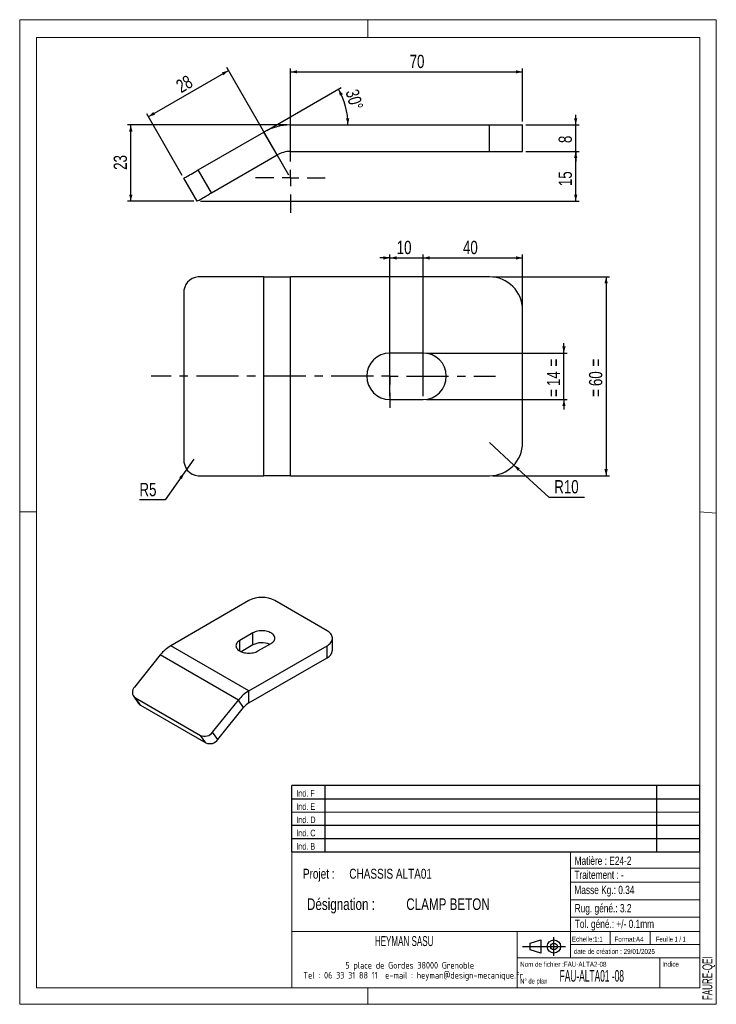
# Model space of a CAD drawing. Header units: millimetres. Extents: x 0 to 210, y 0 to 297.
import ezdxf

# ---------------------------------------------------------------- set-up
doc = ezdxf.new("R2010")
doc.units = ezdxf.units.MM
doc.linetypes.add('CENTERX2', pattern=[20.32, 12.7, -2.54, 2.54, -2.54])
for name, color, linetype in [('COTES', 1, 'Continuous'), ('NOTES', 6, 'Continuous'), ('TRAIT-MIXTES', 3, 'CENTERX2')]:
    doc.layers.add(name, color=color, linetype=linetype)
doc.layers.add('TRAIT-FORT', color=4, linetype='Continuous', lineweight=25)
doc.styles.add('SLDTEXTSTYLE0', font='TXT', dxfattribs={"width": 0.75})
doc.styles.add('SLDTEXTSTYLE1', font='TXT', dxfattribs={"width": 0.605})
doc.styles.add('SLDTEXTSTYLE2', font='TXT', dxfattribs={"width": 0.692308})
doc.styles.add('SLDTEXTSTYLE3', font='TXT', dxfattribs={"width": 0.7})
doc.styles.add('SLDTEXTSTYLE4', font='TXT', dxfattribs={"width": 0.54034})
doc.styles.add('SLDTEXTSTYLE5', font='ISOCP3', dxfattribs={"width": 0.96})
doc.dimstyles.new('SLDDIMSTYLE0', dxfattribs={"dimtxt": 4, "dimasz": 2, "dimexe": 0, "dimexo": 0.0625, "dimgap": 1, "dimtad": 1, "dimdec": 1, "dimrnd": 1e-09, "dimzin": 12, "dimdsep": 46, "dimtxsty": 'SLDTEXTSTYLE0', "dimsah": 1, "dimcen": 0.09, "dimadec": 0, "dimazin": 3, "dimtfac": 1, "dimtdec": 1, "dimtmove": 0, "dimatfit": 0, "dimfxl": 1, "dimfrac": 2, "dimtolj": 1, "dimtzin": 12, "dimarcsym": 0})
doc.dimstyles.new('SLDDIMSTYLE1', dxfattribs={"dimtxt": 4, "dimasz": 2, "dimexe": 0, "dimexo": 0.0625, "dimgap": 1, "dimtad": 1, "dimdec": 1, "dimrnd": 1e-09, "dimzin": 12, "dimdsep": 46, "dimtxsty": 'SLDTEXTSTYLE0', "dimsah": 1, "dimcen": 0.09, "dimadec": 0, "dimazin": 3, "dimtfac": 1, "dimtdec": 1, "dimtofl": 0, "dimtmove": 0, "dimatfit": 3, "dimfxl": 1, "dimfrac": 2, "dimtolj": 1, "dimtzin": 12, "dimarcsym": 0})
doc.dimstyles.new('SLDDIMSTYLE2', dxfattribs={"dimtxt": 4, "dimasz": 2, "dimexe": 0, "dimexo": 0.0625, "dimgap": 1, "dimtad": 1, "dimdec": 4, "dimzin": 12, "dimdsep": 46, "dimtxsty": 'SLDTEXTSTYLE0', "dimsah": 1, "dimcen": 0.09, "dimazin": 3, "dimtfac": 1, "dimtofl": 0, "dimtmove": 0, "dimatfit": 3, "dimfxl": 1, "dimfrac": 2, "dimtolj": 1, "dimtzin": 12, "dimarcsym": 0})
doc.dimstyles.new('SLDDIMSTYLE3', dxfattribs={"dimtxt": 4, "dimasz": 2, "dimexe": 0, "dimexo": 0.0625, "dimgap": 1, "dimtad": 1, "dimdec": 0, "dimrnd": 1e-09, "dimzin": 12, "dimdsep": 46, "dimtxsty": 'SLDTEXTSTYLE0', "dimsah": 1, "dimcen": 0.09, "dimadec": 0, "dimazin": 3, "dimtfac": 1, "dimtdec": 0, "dimtofl": 0, "dimtmove": 0, "dimatfit": 3, "dimfxl": 1, "dimfrac": 2, "dimtolj": 1, "dimtzin": 12, "dimarcsym": 0})
doc.dimstyles.new('SLDDIMSTYLE4', dxfattribs={"dimtxt": 4, "dimasz": 2, "dimexe": 0, "dimexo": 0.0625, "dimgap": 1, "dimtad": 0, "dimtih": 1, "dimtoh": 1, "dimdec": 1, "dimrnd": 1e-09, "dimzin": 12, "dimdsep": 46, "dimtxsty": 'SLDTEXTSTYLE0', "dimsah": 1, "dimcen": 0, "dimadec": 0, "dimazin": 3, "dimtfac": 1, "dimtdec": 1, "dimtofl": 0, "dimtmove": 0, "dimatfit": 3, "dimfxl": 1, "dimfrac": 2, "dimtolj": 1, "dimtzin": 12, "dimarcsym": 0})

# ---------------------------------------------------------------- blocks, each defined once
blk = doc.blocks.new('TAB MODIFS')
for p, q in [((123, 20), (0, 20)), ((0, 0), (0, 20)), ((10, 20), (10, 0)), ((110, 20), (110, 0)), ((123, 0), (123, 20)), ((0, 16), (123, 16)), ((0, 8), (123, 8)), ((0, 4), (123, 4)), ((0, 0), (123, 0))]:
    blk.add_line(p, q)
at = {"color": 7, "linetype": 'Continuous', "lineweight": 18}
blk.add_line((0, 12), (123, 12), dxfattribs=at)
at = {"color": 7}
for tag in ['AUTOATTR0', 'AUTOATTR1', 'AUTOATTR2', 'AUTOATTR3', 'AUTOATTR4', 'AUTOATTR5', 'AUTOATTR6', 'AUTOATTR7', 'AUTOATTR8', 'AUTOATTR9']:
    blk.add_attdef(tag, (0, 0), '', height=1, dxfattribs=at)
at = {"layer": 'NOTES', "color": 211, "char_height": 2, "attachment_point": 1, "style": 'SLDTEXTSTYLE0'}
for s, insert in [('Ind. F', (1.36, 18.66)), ('Ind. E', (1.36, 14.66)), ('Ind. D', (1.36, 10.66)), ('Ind. C', (1.36, 6.66)), ('Ind. B', (1.36, 2.66))]:
    blk.add_mtext(s, dxfattribs=dict(at, insert=insert))
blk = doc.blocks.new('Bloc2')
for p, q in [((2.32, 3.8), (5.55, 4.8)), ((2.32, 1.8), (2.32, 3.8)), ((5.55, 4.8), (5.55, 0.8)), ((9.48, 0), (9.48, 5.6)), ((0, 2.8), (12.98, 2.8)), ((5.55, 0.8), (2.32, 1.8))]:
    blk.add_line(p, q)
for radius in [2, 1]:
    blk.add_circle((9.48, 2.8), radius)
blk = doc.blocks.new('SW_NOTE_0')
at = {"layer": 'NOTES', "color": 0, "char_height": 3.5, "attachment_point": 1, "style": 'SLDTEXTSTYLE0'}
for s, insert in [('Désignation :', (0, 4.51)), ('CLAMP BETON', (29.93, 4.51))]:
    blk.add_mtext(s, dxfattribs=dict(at, insert=insert))
blk = doc.blocks.new('SW_NOTE_1')
at = {"layer": 'NOTES', "color": 0, "char_height": 3, "attachment_point": 1, "style": 'SLDTEXTSTYLE0'}
for s, insert in [('Projet :', (0, 3.87)), ('CHASSIS ALTA01', (13.98, 3.87))]:
    blk.add_mtext(s, dxfattribs=dict(at, insert=insert))
blk = doc.blocks.new('SW_NOTE_2')
at = {"layer": 'NOTES', "color": 0, "char_height": 2, "attachment_point": 2, "style": 'SLDTEXTSTYLE5'}
for s, insert in [('5 place de Gordes 38000 Grenoble', (20.94, 2.58)), ('Tel : 06 33 31 88 11  e-mail : heyman@design-mecanique.fr', (22, -0.42))]:
    blk.add_mtext(s, dxfattribs=dict(at, insert=insert))
blk = doc.blocks.new('_D')
at = {"layer": 'COTES', "color": 1, "transparency": 16777216}
for p, q in [((167.6, 265.26), (167.6, 268.26)), ((152.6, 265.26), (168.6, 265.26)), ((167.6, 257.26), (167.6, 265.26)), ((152.6, 257.26), (168.6, 257.26)), ((167.6, 257.26), (167.6, 254.26))]:
    blk.add_line(p, q, dxfattribs=at)
for points in [[(167.6, 265.26), (168.1, 267.26), (167.1, 267.26)], [(167.6, 257.26), (167.1, 255.26), (168.1, 255.26)]]:
    blk.add_solid(points, dxfattribs=at)
at = {"layer": 'COTES', "color": 1, "transparency": 16777216, "insert": (162.44, 259.78), "char_height": 4, "attachment_point": 1, "rotation": 90, "style": 'SLDTEXTSTYLE0'}
blk.add_mtext('8', dxfattribs=at)
blk = doc.blocks.new('_D_1')
at = {"layer": 'COTES', "color": 1, "transparency": 16777216}
for p, q in [((80.6, 265.26), (32.47, 265.26)), ((33.47, 242.26), (33.47, 265.26)), ((52.47, 242.26), (32.47, 242.26))]:
    blk.add_line(p, q, dxfattribs=at)
for points in [[(33.47, 265.26), (32.97, 263.26), (33.97, 263.26)], [(33.47, 242.26), (33.97, 244.26), (32.97, 244.26)]]:
    blk.add_solid(points, dxfattribs=at)
at = {"layer": 'COTES', "color": 1, "transparency": 16777216, "insert": (28.31, 251.7), "char_height": 4, "attachment_point": 1, "rotation": 90, "style": 'SLDTEXTSTYLE0'}
blk.add_mtext('23', dxfattribs=at)
blk = doc.blocks.new('_D_2')
at = {"layer": 'COTES', "color": 1, "transparency": 16777216}
blk.add_line((74.46, 263.62), (96.91, 276.58), dxfattribs=at)
blk.add_arc((77.31, 265.26), 21.64, 360, 30, dxfattribs=at)
for points in [[(96.05, 276.08), (96.52, 274.07), (97.41, 274.53)], [(98.95, 265.26), (99.35, 267.28), (98.35, 267.24)]]:
    blk.add_solid(points, dxfattribs=at)
at = {"layer": 'COTES', "color": 1, "transparency": 16777216, "insert": (102.02, 276.37), "char_height": 4, "attachment_point": 1, "rotation": 285.6699, "style": 'SLDTEXTSTYLE0'}
blk.add_mtext('30°', dxfattribs=at)
blk = doc.blocks.new('_D_3')
at = {"layer": 'COTES', "color": 1, "transparency": 16777216}
for p, q in [((152.6, 257.26), (168.6, 257.26)), ((167.6, 242.26), (167.6, 257.26)), ((54.47, 242.26), (168.6, 242.26))]:
    blk.add_line(p, q, dxfattribs=at)
for points in [[(167.6, 257.26), (167.1, 255.26), (168.1, 255.26)], [(167.6, 242.26), (168.1, 244.26), (167.1, 244.26)]]:
    blk.add_solid(points, dxfattribs=at)
at = {"layer": 'COTES', "color": 1, "transparency": 16777216, "insert": (162.44, 246.8), "char_height": 4, "attachment_point": 1, "rotation": 90, "style": 'SLDTEXTSTYLE0'}
blk.add_mtext('15', dxfattribs=at)
blk = doc.blocks.new('_D_4')
at = {"layer": 'COTES', "color": 1, "transparency": 16777216}
for p, q in [((81.1, 250.13), (62.39, 282.53)), ((38.76, 267.73), (62.89, 281.66)), ((48.97, 250.05), (38.26, 268.6))]:
    blk.add_line(p, q, dxfattribs=at)
for points in [[(62.89, 281.66), (60.91, 281.09), (61.41, 280.23)], [(38.76, 267.73), (40.75, 268.3), (40.25, 269.17)]]:
    blk.add_solid(points, dxfattribs=at)
at = {"layer": 'COTES', "color": 1, "transparency": 16777216, "insert": (46.67, 278.25), "char_height": 4, "attachment_point": 1, "rotation": 30, "style": 'SLDTEXTSTYLE0'}
blk.add_mtext('28', dxfattribs=at)
blk = doc.blocks.new('_D_5')
at = {"layer": 'COTES', "color": 1, "transparency": 16777216}
for p, q in [((81.6, 260.76), (81.6, 282.26)), ((151.6, 266.26), (151.6, 282.26)), ((81.6, 281.26), (151.6, 281.26))]:
    blk.add_line(p, q, dxfattribs=at)
for points in [[(81.6, 281.26), (83.6, 280.76), (83.6, 281.76)], [(151.6, 281.26), (149.6, 281.76), (149.6, 280.76)]]:
    blk.add_solid(points, dxfattribs=at)
at = {"layer": 'COTES', "color": 1, "transparency": 16777216, "insert": (117.53, 286.42), "char_height": 4, "attachment_point": 1, "style": 'SLDTEXTSTYLE0'}
blk.add_mtext('70', dxfattribs=at)
blk = doc.blocks.new('SW_CENTERMARKSYMBOL_0')
at = {"layer": 'TRAIT-MIXTES', "color": 0}
for p, q in [((0, 5), (0, 10.5)), ((-5, 0), (-10.5, 0)), ((0, 0), (-2.5, 0)), ((0, 0), (0, 2.5)), ((0, 0), (0, -2.5)), ((0, 0), (2.5, 0)), ((5, 0), (10.5, 0)), ((0, -5), (0, -10.5))]:
    blk.add_line(p, q, dxfattribs=at)
blk = doc.blocks.new('_D_6')
at = {"layer": 'COTES', "color": 1, "transparency": 16777216}
for p, q in [((164.05, 196.43), (164.05, 199.43)), ((122.6, 196.43), (165.05, 196.43)), ((164.05, 182.43), (164.05, 196.43)), ((122.6, 182.43), (165.05, 182.43)), ((164.05, 182.43), (164.05, 179.43))]:
    blk.add_line(p, q, dxfattribs=at)
for points in [[(164.05, 196.43), (164.55, 198.43), (163.55, 198.43)], [(164.05, 182.43), (163.55, 180.43), (164.55, 180.43)]]:
    blk.add_solid(points, dxfattribs=at)
at = {"layer": 'COTES', "color": 1, "transparency": 16777216, "char_height": 4, "attachment_point": 1, "rotation": 90, "style": 'SLDTEXTSTYLE0'}
for s, insert in [('=', (158.9, 192.39)), ('14', (158.9, 186.48)), ('=', (158.9, 183.24))]:
    blk.add_mtext(s, dxfattribs=dict(at, insert=insert))
blk = doc.blocks.new('_D_7')
at = {"layer": 'COTES', "color": 1, "transparency": 16777216}
for p, q in [((111.6, 183.43), (111.6, 226.14)), ((121.6, 183.43), (121.6, 226.14)), ((111.6, 225.14), (108.6, 225.14)), ((111.6, 225.14), (121.6, 225.14)), ((121.6, 225.14), (124.6, 225.14))]:
    blk.add_line(p, q, dxfattribs=at)
for points in [[(111.6, 225.14), (109.6, 225.64), (109.6, 224.64)], [(121.6, 225.14), (123.6, 224.64), (123.6, 225.64)]]:
    blk.add_solid(points, dxfattribs=at)
at = {"layer": 'COTES', "color": 1, "transparency": 16777216, "insert": (113.64, 230.3), "char_height": 4, "attachment_point": 1, "style": 'SLDTEXTSTYLE0'}
blk.add_mtext('10', dxfattribs=at)
blk = doc.blocks.new('_D_8')
at = {"layer": 'COTES', "color": 1, "transparency": 16777216}
for p, q in [((142.6, 219.43), (177.77, 219.43)), ((176.77, 219.43), (176.77, 159.43)), ((142.6, 159.43), (177.77, 159.43))]:
    blk.add_line(p, q, dxfattribs=at)
for points in [[(176.77, 219.43), (176.27, 217.43), (177.27, 217.43)], [(176.77, 159.43), (177.27, 161.43), (176.27, 161.43)]]:
    blk.add_solid(points, dxfattribs=at)
at = {"layer": 'COTES', "color": 1, "transparency": 16777216, "char_height": 4, "attachment_point": 1, "rotation": 90, "style": 'SLDTEXTSTYLE0'}
for s, insert in [('=', (171.61, 192.39)), ('60', (171.61, 186.48)), ('=', (171.61, 183.24))]:
    blk.add_mtext(s, dxfattribs=dict(at, insert=insert))
blk = doc.blocks.new('_D_9')
at = {"layer": 'COTES', "color": 1, "transparency": 16777216}
for p, q in [((141.6, 169.43), (148.96, 162.67)), ((148.96, 162.67), (159.54, 152.96)), ((159.54, 152.96), (170.28, 152.96))]:
    blk.add_line(p, q, dxfattribs=at)
blk.add_solid([(148.96, 162.67), (150.1, 160.95), (150.78, 161.69)], dxfattribs=at)
at = {"layer": 'COTES', "color": 1, "transparency": 16777216, "insert": (161.13, 158.12), "char_height": 4, "attachment_point": 1, "style": 'SLDTEXTSTYLE0'}
blk.add_mtext('R10', dxfattribs=at)
blk = doc.blocks.new('_D_10')
at = {"layer": 'COTES', "color": 1, "transparency": 16777216}
for p, q in [((52.46, 164.43), (49.6, 160.33)), ((49.6, 160.33), (43.87, 152.12)), ((43.87, 152.12), (36.08, 152.12))]:
    blk.add_line(p, q, dxfattribs=at)
blk.add_solid([(49.6, 160.33), (48.04, 158.98), (48.86, 158.41)], dxfattribs=at)
at = {"layer": 'COTES', "color": 1, "transparency": 16777216, "insert": (36.08, 157.27), "char_height": 4, "attachment_point": 1, "style": 'SLDTEXTSTYLE0'}
blk.add_mtext('R5', dxfattribs=at)
blk = doc.blocks.new('_D_11')
at = {"layer": 'COTES', "color": 1, "transparency": 16777216}
for p, q in [((111.6, 199.93), (111.6, 226.14)), ((151.6, 210.43), (151.6, 226.14)), ((111.6, 225.14), (151.6, 225.14))]:
    blk.add_line(p, q, dxfattribs=at)
for points in [[(111.6, 225.14), (113.6, 224.64), (113.6, 225.64)], [(151.6, 225.14), (149.6, 225.64), (149.6, 224.64)]]:
    blk.add_solid(points, dxfattribs=at)
at = {"layer": 'COTES', "color": 1, "transparency": 16777216, "insert": (133.61, 230.3), "char_height": 4, "attachment_point": 1, "style": 'SLDTEXTSTYLE0'}
blk.add_mtext('40', dxfattribs=at)
blk = doc.blocks.new('SW_CENTERMARKSYMBOL_1')
at = {"layer": 'TRAIT-MIXTES', "color": 0}
for p, q in [((0, 5), (0, 9.5)), ((0, 5), (0, 9.5)), ((-5, 0), (-72.02, 0)), ((-5, 0), (-9.5, 0)), ((0, 0), (-2.5, 0)), ((0, 0), (-2.5, 0)), ((0, 0), (0, 2.5)), ((0, 0), (0, 2.5)), ((0, 0), (0, -2.5)), ((0, 0), (2.5, 0)), ((0, 0), (0, -2.5)), ((0, 0), (2.5, 0)), ((5, 0), (9.5, 0)), ((5, 0), (31.85, 0)), ((0, -5), (0, -9.5)), ((0, -5), (0, -9.5))]:
    blk.add_line(p, q, dxfattribs=at)

msp = doc.modelspace()

# ---------------------------------------------------------------- linework, layer by layer
at = {"color": 7, "linetype": 'Continuous', "lineweight": 18}
for p, q in [((-0.01708, 297.00001), (209.98292, 297.00001)), ((-0.01708, 297.00001), (-0.01708, 0.00001)), ((104.98292, 297.00001), (104.98292, 291.62682)), ((209.98292, 297.00001), (209.98292, 0.00001)), ((5.00001, 291.62682), (205.00002, 291.62682)), ((5.00001, 291.62682), (5.00001, 148.50908)), ((205.00002, 291.62682), (204.99989, 5.00007)), ((-0.01708, 148.50908), (5.00001, 148.50908)), ((5.00001, 148.50908), (5.00001, 5.00007)), ((204.99996, 148.51843), (209.98292, 148.1054)), ((5.00001, 67.69225), (5.00001, 5.00007)), ((81.99989, 46.00007), (81.99989, 5.00007)), ((204.99989, 46.00007), (81.99989, 46.00007)), ((165.99989, 46.00007), (165.99989, 14.00007)), ((204.99989, 46.00007), (204.99989, 5.00007)), ((165.99989, 41.1141), (204.99989, 41.1141)), ((165.99989, 36.79806), (204.99989, 36.79806)), ((165.99989, 31.55305), (204.9999, 31.55305)), ((165.99989, 26.26487), (204.99989, 26.26487)), ((81.99989, 22.00007), (204.99989, 22.00007)), ((149.99989, 22.00007), (149.99989, 5.00007)), ((177.99989, 22.00007), (177.99989, 18.00007)), ((189.99989, 22.00007), (189.99989, 18.00007)), ((165.99989, 18.00007), (204.99989, 18.00007)), ((149.99989, 14.00007), (204.99989, 14.00007)), ((192.99989, 14.00007), (192.99989, 5.00007)), ((5.00001, 5.00007), (204.99989, 5.00007)), ((81.99989, 5.00007), (204.99989, 5.00007)), ((104.98292, 0.00001), (104.98292, 5.00007)), ((-0.01708, 0.00001), (209.98292, 0.00001))]:
    msp.add_line(p, q, dxfattribs=at)
at = {"layer": 'TRAIT-FORT', "color": 4, "linetype": 'Continuous', "lineweight": 25}
for p, q in [((81.59553, 257.26051), (81.59553, 265.26051)), ((81.59553, 265.26051), (141.59553, 265.26051)), ((141.59553, 257.26051), (141.59553, 265.26051)), ((141.59553, 265.26051), (151.59553, 265.26051)), ((151.59553, 257.26051), (151.59553, 265.26051)), ((53.8013, 251.68871), (73.59552, 263.11692)), ((77.59553, 256.18871), (73.59552, 263.11692)), ((57.8013, 244.76051), (77.59553, 256.18871)), ((81.59553, 257.26051), (141.59553, 257.26051)), ((141.59553, 257.26051), (151.59553, 257.26051)), ((57.8013, 244.76051), (53.8013, 251.68871)), ((53.47117, 242.26051), (49.47117, 249.18871)), ((73.59552, 219.43335), (53.8013, 219.43335)), ((73.59552, 159.43335), (73.59552, 219.43335)), ((73.59552, 219.43335), (81.59553, 219.43335)), ((141.59553, 219.43335), (81.59553, 219.43335)), ((81.59553, 159.43335), (81.59553, 219.43335)), ((49.47117, 214.43335), (49.47117, 164.43335)), ((151.59553, 169.43335), (151.59553, 209.43335)), ((121.59553, 196.43335), (111.59553, 196.43335)), ((111.59553, 182.43335), (121.59553, 182.43335)), ((53.8013, 159.43335), (73.59552, 159.43335)), ((81.59553, 159.43335), (73.59552, 159.43335)), ((81.59553, 159.43335), (141.59553, 159.43335)), ((69.06815, 121.76638), (45.49792, 108.15957)), ((92.63837, 112.69517), (76.92489, 121.76638)), ((70.24666, 112.01483), (66.31829, 109.74703)), ((70.24666, 108.38576), (70.24666, 112.01483)), ((94.26556, 106.7983), (94.26556, 110.42737)), ((69.06815, 94.55277), (45.49792, 108.15957)), ((66.31829, 106.57211), (66.31829, 109.74703)), ((70.24666, 108.38576), (66.73992, 106.36136)), ((69.06815, 94.55277), (92.63838, 108.15957)), ((71.81801, 106.57211), (75.74638, 108.83991)), ((92.63838, 104.5305), (92.63838, 108.15957)), ((42.35523, 105.37293), (34.57932, 95.69977)), ((65.92545, 91.76612), (42.35523, 105.37293)), ((69.06815, 90.9237), (92.63838, 104.5305)), ((34.27089, 92.96861), (35.84223, 90.73286)), ((34.84247, 92.4498), (54.48433, 81.1108)), ((36.41382, 90.21405), (34.84247, 92.4498)), ((69.06815, 90.9237), (69.06815, 94.55277)), ((36.41382, 90.21405), (56.05567, 78.87505)), ((58.14954, 82.09297), (65.92545, 91.76612)), ((59.72089, 79.85722), (67.4968, 89.53038)), ((67.4968, 89.53038), (65.92545, 91.76612)), ((56.05567, 78.87505), (54.48433, 81.1108)), ((59.72089, 79.85722), (58.14954, 82.09297))]:
    msp.add_line(p, q, dxfattribs=at)
at = {"layer": 'TRAIT-FORT', "color": 4, "linetype": 'Continuous', "lineweight": 25, "flags": 128}
for points in [[(49.47117, 249.18871), (49.50822, 249.2101), (49.61872, 249.2739), (49.80078, 249.37901), (50.0513, 249.52365), (50.36597, 249.70533), (50.73943, 249.92095), (51.16528, 250.16681), (51.63623, 250.43871), (52.14423, 250.732), (52.68058, 251.04167), (53.2361, 251.3624), (53.8013, 251.68871)], [(53.47117, 242.26051), (53.50822, 242.2819), (53.61872, 242.3457), (53.80078, 242.45081), (54.0513, 242.59545), (54.36598, 242.77713), (54.73944, 242.99274), (55.16528, 243.23861), (55.63624, 243.51051), (56.14423, 243.8038), (56.68058, 244.11346), (57.2361, 244.43419), (57.8013, 244.76051)], [(75.74638, 108.83991), (76.03698, 109.02763), (76.28934, 109.23296), (76.50029, 109.4533), (76.66718, 109.6859), (76.78791, 109.92781), (76.86096, 110.17601), (76.88541, 110.42737), (76.86096, 110.67874), (76.78791, 110.92694), (76.66718, 111.16885), (76.50029, 111.40145), (76.28934, 111.62179), (76.03698, 111.82711), (75.74638, 112.01483), (75.4212, 112.18259), (75.06553, 112.32828), (74.68385, 112.45006), (74.28094, 112.5464), (73.86188, 112.6161), (73.43194, 112.65827), (72.99652, 112.67238), (72.5611, 112.65827), (72.13116, 112.6161), (71.7121, 112.5464), (71.30919, 112.45006), (70.92751, 112.32828), (70.57184, 112.18259), (70.24666, 112.01483)], [(92.63838, 108.15957), (92.98408, 108.37849), (93.29332, 108.61489), (93.56346, 108.86676), (93.79219, 109.13194), (93.97756, 109.40817), (94.11799, 109.69309), (94.21228, 109.98429), (94.25963, 110.27926), (94.25963, 110.57549), (94.21228, 110.87046), (94.11799, 111.16165), (93.97756, 111.44658), (93.79219, 111.72281), (93.56346, 111.98799), (93.29332, 112.23985), (92.98408, 112.47625), (92.63837, 112.69517)], [(66.31829, 109.74703), (66.02769, 109.55931), (65.77533, 109.35399), (65.56438, 109.13365), (65.39749, 108.90105), (65.27676, 108.65914), (65.20371, 108.41094), (65.17926, 108.15957), (65.20371, 107.90821), (65.27676, 107.66001), (65.39749, 107.41809), (65.56438, 107.1855), (65.77533, 106.96516), (66.02769, 106.75983), (66.31829, 106.57211), (66.64347, 106.40436), (66.99914, 106.25867), (67.38082, 106.13689), (67.78373, 106.04055), (68.20279, 105.97085), (68.63273, 105.92868), (69.06815, 105.91457), (69.50357, 105.92868), (69.93351, 105.97085), (70.35257, 106.04055), (70.75547, 106.13689), (71.13716, 106.25867), (71.49283, 106.40436), (71.81801, 106.57211)]]:
    msp.add_lwpolyline(points, dxfattribs=at)
at = {"layer": 'TRAIT-FORT', "color": 4, "linetype": 'Continuous', "lineweight": 25}
for centre, radius, start, end in [((81.59553, 249.26051), 16, 90, 120), ((81.59553, 249.26051), 8, 90, 120), ((54.16213, 214.74586), 4.70136, 94.4018821, 183.8113959), ((141.59553, 209.43335), 10, 0, 90), ((111.59553, 189.43335), 7, 90, 270), ((121.59553, 189.43335), 7, 270, 90), ((141.59553, 169.43335), 10, 270, 0), ((54.16214, 164.12084), 4.70136, 176.1886279, 265.598073), ((72.99652, 114.20522), 8.52075, 62.5460259, 117.4539741), ((51.47539, 98.25292), 11.5703, 121.1059031, 142.0212576), ((73.0135, 103.00249), 6.05268, 67.5512568, 117.2017738), ((91.5242, 107.04761), 2.75267, 293.8761668, 354.8037043), ((36.0443, 94.18275), 2.10891, 134.0002914, 235.2580919), ((75.04562, 84.64612), 11.5703, 121.1059031, 142.0212576), ((37.29639, 91.76067), 1.78072, 215.2529528, 240.2887868), ((72.05688, 85.97038), 5.78515, 121.1058959, 142.021265), ((55.70992, 83.86713), 3.01653, 246.0279033, 323.9743327), ((57.28126, 81.6314), 3.01654, 246.0280123, 323.9742633)]:
    msp.add_arc(centre, radius, start, end, dxfattribs=at)

# ---------------------------------------------------------------- block references
for name, p in [('TAB MODIFS', (81.99345, 45.98993)), ('Bloc2', (151.5598, 14.63436))]:
    msp.add_blockref(name, p)
at = {"layer": 'NOTES', "color": 211}
for name, p in [('SW_NOTE_1', (85.36713, 37.00908)), ('SW_NOTE_0', (86.5923, 27.44498)), ('SW_NOTE_2', (96.62542, 10.19141))]:
    msp.add_blockref(name, p, dxfattribs=at)
at = {"layer": 'TRAIT-MIXTES', "color": 3}
for name, p in [('SW_CENTERMARKSYMBOL_0', (81.59553, 249.26051)), ('SW_CENTERMARKSYMBOL_1', (111.59553, 189.43335))]:
    msp.add_blockref(name, p, dxfattribs=at)

# ---------------------------------------------------------------- texts
at = {"layer": 'NOTES', "color": 211}
for s, insert, char_height, attachment_point, style in [('Matière : E24-2', (167.26638, 44.55517), 2.5, 1, 'SLDTEXTSTYLE0'), ('Traitement : -', (167.1954, 40.31783), 2.5, 1, 'SLDTEXTSTYLE0'), ('Masse Kg.: 0.34', (167.1954, 35.75001), 2.5, 1, 'SLDTEXTSTYLE0'), ('Rug. géné.: 3.2', (167.28463, 30.23562), 2.5, 1, 'SLDTEXTSTYLE0'), ('Tol. géné.: +/- 0.1mm', (167.32348, 25.4994), 2.5, 1, 'SLDTEXTSTYLE0'), ('HEYMAN SASU', (115.8788, 20.57008), 3, 2, 'SLDTEXTSTYLE1'), ('Echelle:1:1', (166.45335, 20.40482), 1.5, 1, 'SLDTEXTSTYLE0'), ('Format:A4', (179.28917, 20.38022), 1.5, 1, 'SLDTEXTSTYLE0'), ('Feuille 1 / 1', (191.80627, 20.38405), 1.5, 1, 'SLDTEXTSTYLE2'), ('date de création : 29/01/2025', (167.00885, 16.69482), 1.5, 1, 'SLDTEXTSTYLE0'), ('Nom de fichier :FAU-ALTA2-08', (150.85229, 12.81543), 1.5, 1, 'SLDTEXTSTYLE0'), ('Indice', (193.69258, 12.86023), 1.5, 1, 'SLDTEXTSTYLE0'), ('FAU-ALTA01 -08', (162.75595, 10.32954), 3.5, 1, 'SLDTEXTSTYLE4'), ('N° de plan', (150.87802, 7.76509), 1.5, 1, 'SLDTEXTSTYLE3')]:
    msp.add_mtext(s, dxfattribs=dict(at, insert=insert, char_height=char_height, attachment_point=attachment_point, style=style))
at = {"layer": 'NOTES', "color": 211, "insert": (205.79594, 1.25642), "char_height": 3, "attachment_point": 1, "rotation": 90, "style": 'SLDTEXTSTYLE1'}
msp.add_mtext('FAURE-QEI', dxfattribs=at)

# ---------------------------------------------------------------- dimensions: what is measured, and where the dimension line sits
at = {"layer": 'COTES', "color": 1}
for base, p1, p2, dimstyle, picture, middle in [((151.59553, 281.26051), (81.59553, 259.76051), (151.59553, 265.26051), 'SLDDIMSTYLE1', '_D_5', (120.48864, 281.26051)), ((121.59553, 225.14327), (111.59553, 182.43335), (121.59553, 182.43335), 'SLDDIMSTYLE0', '_D_7', (116.59553, 225.14327))]:
    dim = msp.add_linear_dim(base=base, p1=p1, p2=p2, dimstyle=dimstyle, dxfattribs=at)
    dim.commit()
    dim.dimension.update_dxf_attribs({"geometry": picture, "text_midpoint": middle, "dimtype": 160})
for base, p1, p2, angle, dimstyle, picture, middle in [((62.88905, 281.66108), (49.47117, 249.18871), (81.59553, 249.26051), 30, 'SLDDIMSTYLE3', '_D_4', (51.80294, 275.26051)), ((167.59553, 265.26051), (151.59553, 257.26051), (151.59553, 265.26051), 90, 'SLDDIMSTYLE0', '_D', (167.59553, 261.26051)), ((33.47117, 265.26051), (53.47117, 242.26051), (81.59553, 265.26051), 90, 'SLDDIMSTYLE1', '_D_1', (33.47117, 254.65873)), ((167.59553, 257.26051), (53.47117, 242.26051), (151.59553, 257.26051), 90, 'SLDDIMSTYLE1', '_D_3', (167.59553, 249.76051)), ((151.59553, 225.14327), (111.59553, 198.93335), (151.59553, 209.43335), 0, 'SLDDIMSTYLE1', '_D_11', (136.57035, 225.14327))]:
    dim = msp.add_linear_dim(base=base, p1=p1, p2=p2, angle=angle, dimstyle=dimstyle, dxfattribs=at)
    dim.commit()
    dim.dimension.update_dxf_attribs({"geometry": picture, "text_midpoint": middle, "dimtype": 160})
dim = msp.add_angular_dim_2l(base=(98.20871, 270.86075), line1=((73.59553, 263.11692), (49.47117, 249.18871)), line2=((81.59553, 265.26051), (151.59553, 265.26051)), dimstyle='SLDDIMSTYLE2', dxfattribs=at)
dim.commit()
dim.dimension.update_dxf_attribs({"geometry": '_D_2', "text_midpoint": (98.14181, 271.10473), "dimtype": 162})
for base, p1, p2, dimstyle, picture, middle in [((173.59553, 159.43335), (141.59553, 219.43335), (141.59553, 159.43335), 'SLDDIMSTYLE1', '_D_8', (173.59553, 189.43335)), ((160.87633, 196.43335), (121.59553, 182.43335), (121.59553, 196.43335), 'SLDDIMSTYLE0', '_D_6', (160.87633, 189.43335))]:
    dim = msp.add_linear_dim(base=base, p1=p1, p2=p2, angle=90, text='=<>=', dimstyle=dimstyle, dxfattribs=at)
    dim.commit()
    dim.dimension.update_dxf_attribs({"geometry": picture, "text_midpoint": middle, "dimtype": 160})
for center, mpoint, picture, middle in [((141.59553, 169.43335), (148.96341, 162.67212), '_D_9', (165.70582, 156.13833)), ((52.45593, 164.43335), (49.59598, 160.33205), '_D_10', (39.18213, 155.29121))]:
    dim = msp.add_radius_dim(center=center, mpoint=mpoint, dimstyle='SLDDIMSTYLE4', dxfattribs=at)
    dim.commit()
    dim.dimension.update_dxf_attribs({"geometry": picture, "text_midpoint": middle, "dimtype": 164})

doc.saveas('drawing.dxf')
